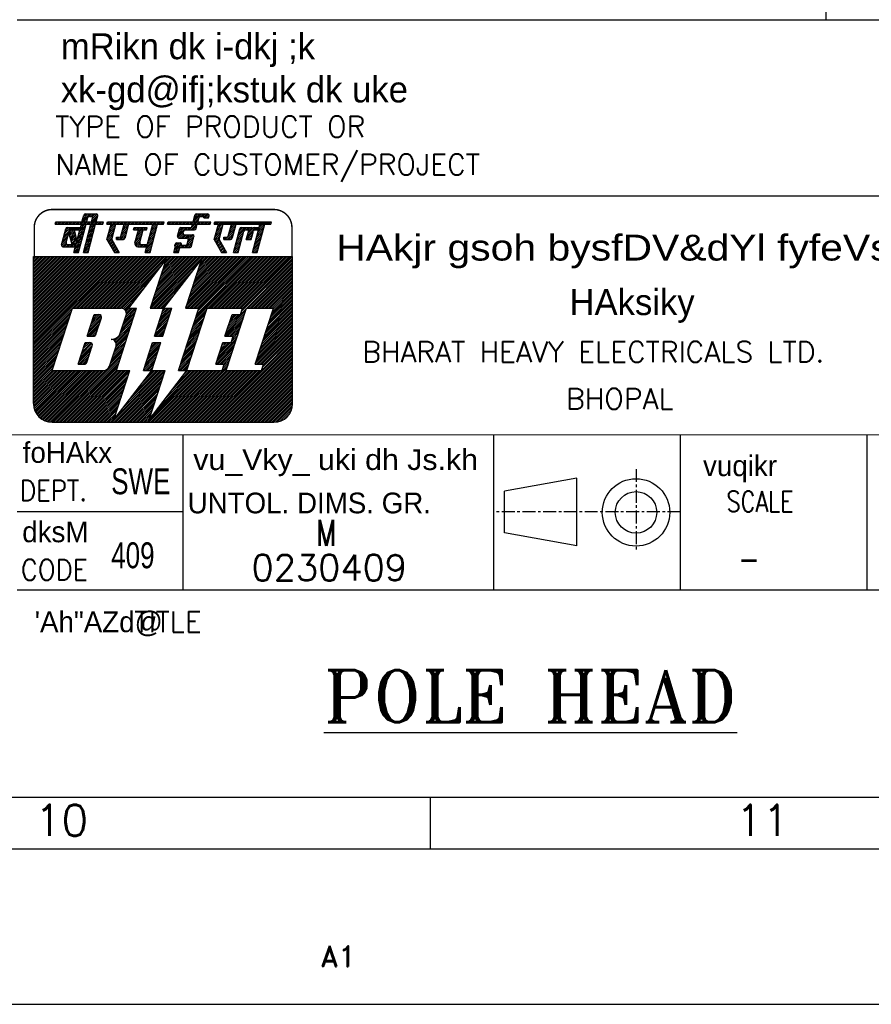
# Model space of a CAD drawing. Extents: x -78 to 847, y 1 to 655.
# Tile 6 of 10: x 638 to 728, y 1 to 106. Entities that reach past the tile are written whole.
import ezdxf
from ezdxf.enums import TextEntityAlignment as Align

# ---------------------------------------------------------------- set-up
doc = ezdxf.new("R2010")
doc.units = 0
doc.header["$MEASUREMENT"] = 0
doc.linetypes.add('CENTER', pattern=[2, 1.25, -0.25, 0.25, -0.25])
doc.layers.get('0').update_dxf_attribs({"linetype": 'CONTINUOUS'})
doc.layers.add('FORMAT', color=3, linetype='CONTINUOUS')
doc.layers.add('TAXT', color=4, linetype='CONTINUOUS')
doc.styles.add('HINDI', font='hindi')
doc.styles.add('ROMAND', font='romand')
doc.styles.add('ROMANS', font='romans', dxfattribs={"width": 1.5, "height": 1.5})
doc.styles.add('ROMANT', font='romant.shx')

# ---------------------------------------------------------------- blocks, each defined once
blk = doc.blocks.new('*X2')
at = {"color": 0}
for p, q in [((29.691, 27.924), (30.558, 28.79)), ((29.756, 28.165), (30.381, 28.79)), ((29.821, 28.407), (30.204, 28.79)), ((29.885, 28.648), (30.027, 28.79)), ((30.505, 28.56), (30.735, 28.79)), ((30.625, 27.973), (31.442, 28.79)), ((30.661, 28.54), (30.911, 28.79)), ((30.689, 28.214), (31.141, 28.666)), ((30.734, 28.436), (31.068, 28.77)), ((31.147, 28.672), (31.261, 28.787)), ((31.388, 28.56), (31.618, 28.79)), ((31.565, 28.56), (31.752, 28.747)), ((29.433, 26.958), (30.061, 27.586)), ((29.497, 27.199), (30.126, 27.828)), ((29.562, 27.441), (30.19, 28.069)), ((29.627, 27.682), (30.255, 28.31)), ((30.56, 27.731), (31.188, 28.36)), ((30.625, 27.62), (31.124, 28.118)), ((30.802, 27.62), (31.059, 27.877)), ((30.979, 27.62), (30.994, 27.635)), ((29.303, 26.475), (29.931, 27.103)), ((29.368, 26.716), (29.996, 27.345)), ((29.395, 26.39), (29.867, 26.862)), ((29.572, 26.39), (29.802, 26.62))]:
    blk.add_line(p, q, dxfattribs=at)
blk = doc.blocks.new('*X1')
at = {"color": 0}
for p, q in [((31.558, 28.022), (32.186, 28.651)), ((31.622, 28.264), (32.251, 28.892)), ((31.687, 28.505), (32.282, 29.1)), ((31.752, 28.747), (32.105, 29.1)), ((31.817, 28.988), (31.928, 29.1)), ((31.299, 27.056), (31.927, 27.685)), ((31.364, 27.298), (31.992, 27.926)), ((31.428, 27.539), (32.057, 28.168)), ((31.493, 27.781), (32.121, 28.409)), ((31.163, 26.39), (31.733, 26.96)), ((31.17, 26.573), (31.798, 27.202)), ((31.234, 26.815), (31.863, 27.443)), ((31.34, 26.39), (31.669, 26.719)), ((31.517, 26.39), (31.604, 26.477))]:
    blk.add_line(p, q, dxfattribs=at)
blk = doc.blocks.new('*X6')
at = {"color": 0}
for p, q in [((22.95, 29.137), (23.143, 29.33)), ((23.09, 29.1), (23.32, 29.33)), ((23.266, 29.1), (23.496, 29.33)), ((23.443, 29.1), (23.673, 29.33)), ((23.62, 29.1), (23.85, 29.33)), ((23.797, 29.1), (24.027, 29.33)), ((23.973, 29.1), (24.203, 29.33)), ((24.15, 29.1), (24.38, 29.33)), ((24.327, 29.1), (24.557, 29.33)), ((24.504, 29.1), (24.734, 29.33)), ((24.681, 29.1), (24.911, 29.33)), ((24.857, 29.1), (25.087, 29.33)), ((25.034, 29.1), (25.264, 29.33)), ((25.211, 29.1), (25.441, 29.33)), ((25.388, 29.1), (25.618, 29.33)), ((25.564, 29.1), (25.794, 29.33)), ((25.741, 29.1), (25.971, 29.33)), ((25.918, 29.1), (26.148, 29.33)), ((26.095, 29.1), (26.325, 29.33)), ((26.272, 29.1), (26.502, 29.33)), ((26.448, 29.1), (26.678, 29.33)), ((26.625, 29.1), (26.855, 29.33)), ((26.802, 29.1), (27.032, 29.33)), ((26.979, 29.1), (27.076, 29.197))]:
    blk.add_line(p, q, dxfattribs=at)
blk = doc.blocks.new('*X5')
at = {"color": 0}
for p, q in [((23.882, 27.948), (24.724, 28.79)), ((23.946, 28.188), (24.547, 28.79)), ((24.01, 28.43), (24.371, 28.79)), ((24.075, 28.671), (24.19, 28.787)), ((24.671, 28.56), (24.901, 28.79)), ((24.848, 28.56), (25.078, 28.79)), ((25.024, 28.56), (25.564, 29.1)), ((25.201, 28.56), (25.741, 29.1)), ((25.323, 29.035), (25.388, 29.1)), ((25.378, 28.56), (25.757, 28.939)), ((25.556, 28.561), (25.692, 28.697)), ((23.924, 27.813), (24.445, 28.334)), ((24.058, 27.77), (24.453, 28.166)), ((24.234, 27.77), (24.565, 28.101)), ((24.411, 27.77), (24.741, 28.1)), ((24.552, 26.85), (25.433, 27.731)), ((24.588, 27.77), (24.918, 28.1)), ((24.765, 27.77), (25.095, 28.1)), ((24.87, 27.344), (25.486, 27.961)), ((24.896, 27.724), (25.272, 28.1)), ((24.934, 27.586), (25.422, 28.073)), ((23.633, 26.992), (23.951, 27.31)), ((23.691, 27.227), (23.759, 27.294)), ((23.696, 26.878), (24.128, 27.31)), ((23.845, 26.85), (24.256, 27.261)), ((24.022, 26.85), (24.29, 27.118)), ((24.198, 26.85), (24.428, 27.08)), ((24.375, 26.85), (24.605, 27.08)), ((24.729, 26.85), (25.369, 27.49)), ((24.905, 26.85), (25.304, 27.248)), ((25.082, 26.85), (25.239, 27.007))]:
    blk.add_line(p, q, dxfattribs=at)
blk = doc.blocks.new('*X8')
at = {"color": 0}
for p, q in [((23.562, 26.39), (24.022, 26.85)), ((23.602, 26.607), (23.845, 26.85)), ((23.667, 26.849), (23.696, 26.878)), ((23.738, 26.39), (24.101, 26.753)), ((23.915, 26.39), (24.036, 26.511))]:
    blk.add_line(p, q, dxfattribs=at)
blk = doc.blocks.new('*X7')
at = {"color": 0}
for p, q in [((25.441, 29.33), (26.211, 30.1)), ((25.452, 29.518), (26.034, 30.1)), ((25.517, 29.759), (25.857, 30.1)), ((25.582, 30.002), (25.671, 30.091)), ((25.618, 29.33), (25.951, 29.663)), ((26.158, 29.87), (26.388, 30.1)), ((26.334, 29.87), (26.564, 30.1)), ((26.443, 29.802), (26.741, 30.1)), ((26.538, 29.72), (26.886, 30.068)), ((26.715, 29.72), (26.942, 29.948)), ((25.794, 29.33), (25.886, 29.422))]:
    blk.add_line(p, q, dxfattribs=at)
blk = doc.blocks.new('*X4')
at = {"color": 0}
for p, q in [((27.479, 29.247), (27.562, 29.33)), ((27.509, 29.1), (27.739, 29.33)), ((27.686, 29.1), (27.916, 29.33)), ((27.863, 29.1), (28.093, 29.33)), ((28.039, 29.1), (28.269, 29.33)), ((28.216, 29.1), (28.446, 29.33)), ((28.393, 29.1), (28.623, 29.33)), ((28.57, 29.1), (28.8, 29.33)), ((28.746, 29.1), (28.976, 29.33)), ((28.923, 29.1), (29.153, 29.33)), ((29.1, 29.1), (29.33, 29.33)), ((29.277, 29.1), (29.507, 29.33)), ((29.454, 29.1), (29.684, 29.33)), ((29.63, 29.1), (29.86, 29.33)), ((29.807, 29.1), (30.037, 29.33)), ((29.984, 29.1), (30.214, 29.33)), ((30.161, 29.1), (30.391, 29.33)), ((30.337, 29.1), (30.567, 29.33)), ((30.514, 29.1), (30.744, 29.33)), ((30.691, 29.1), (30.921, 29.33)), ((30.868, 29.1), (31.098, 29.33)), ((31.045, 29.1), (31.275, 29.33)), ((31.221, 29.1), (31.451, 29.33)), ((31.398, 29.1), (31.628, 29.33)), ((31.575, 29.1), (31.805, 29.33)), ((31.752, 29.1), (31.982, 29.33)), ((31.928, 29.1), (32.158, 29.33)), ((32.105, 29.1), (32.335, 29.33)), ((32.282, 29.1), (32.512, 29.33)), ((32.459, 29.1), (32.689, 29.33)), ((32.636, 29.1), (32.866, 29.33)), ((32.812, 29.1), (32.932, 29.22))]:
    blk.add_line(p, q, dxfattribs=at)
blk = doc.blocks.new('*X3')
at = {"color": 0}
for p, q in [((27.568, 28.099), (28.197, 28.727)), ((27.633, 28.34), (28.261, 28.968)), ((27.698, 28.582), (28.216, 29.1)), ((27.762, 28.823), (28.039, 29.1)), ((27.827, 29.064), (27.863, 29.1)), ((28.504, 27.62), (29.386, 28.503)), ((28.823, 28.116), (29.451, 28.744)), ((28.888, 28.357), (29.516, 28.986)), ((28.952, 28.599), (29.454, 29.1)), ((29.017, 28.84), (29.277, 29.1)), ((29.082, 29.082), (29.1, 29.1)), ((27.441, 27.618), (28.067, 28.244)), ((27.504, 27.857), (28.132, 28.485)), ((27.506, 27.506), (28.002, 28.002)), ((27.571, 27.394), (27.938, 27.761)), ((27.635, 27.282), (27.927, 27.573)), ((28.356, 27.649), (28.557, 27.85)), ((28.356, 27.825), (28.38, 27.85)), ((28.681, 27.62), (29.322, 28.261)), ((28.857, 27.62), (29.257, 28.02)), ((29.082, 27.667), (29.172, 27.758)), ((27.7, 27.17), (27.992, 27.461)), ((27.765, 27.058), (28.056, 27.349)), ((27.829, 26.946), (28.121, 27.237)), ((27.894, 26.833), (28.186, 27.125)), ((27.959, 26.721), (28.25, 27.013)), ((28.024, 26.609), (28.315, 26.901)), ((28.088, 26.497), (28.38, 26.789)), ((28.158, 26.39), (28.445, 26.677)), ((28.335, 26.39), (28.509, 26.565)), ((28.511, 26.39), (28.574, 26.453))]:
    blk.add_line(p, q, dxfattribs=at)
blk = doc.blocks.new('*X13')
at = {"color": 0}
for p, q in [((12.129, 29.1), (12.359, 29.33)), ((12.154, 29.301), (12.183, 29.33)), ((12.306, 29.1), (12.536, 29.33)), ((12.483, 29.1), (12.713, 29.33)), ((12.66, 29.1), (12.89, 29.33)), ((12.837, 29.1), (13.067, 29.33)), ((13.013, 29.1), (13.243, 29.33)), ((13.19, 29.1), (13.42, 29.33)), ((13.367, 29.1), (13.597, 29.33)), ((13.544, 29.1), (13.774, 29.33)), ((13.72, 29.1), (13.95, 29.33)), ((13.897, 29.1), (14.127, 29.33)), ((14.074, 29.1), (14.304, 29.33)), ((14.251, 29.1), (14.481, 29.33)), ((14.428, 29.1), (14.658, 29.33)), ((14.604, 29.1), (14.834, 29.33)), ((14.781, 29.1), (15.011, 29.33)), ((14.958, 29.1), (15.188, 29.33)), ((15.135, 29.1), (15.365, 29.33)), ((15.311, 29.1), (15.541, 29.33)), ((15.488, 29.1), (15.718, 29.33)), ((15.665, 29.1), (15.895, 29.33)), ((15.842, 29.1), (16.072, 29.33)), ((16.019, 29.1), (16.249, 29.33)), ((16.195, 29.1), (16.425, 29.33)), ((16.372, 29.1), (16.602, 29.33)), ((16.549, 29.1), (16.755, 29.306))]:
    blk.add_line(p, q, dxfattribs=at)
blk = doc.blocks.new('*X15')
at = {"color": 0}
for p, q in [((14.297, 27.909), (14.925, 28.537)), ((14.362, 28.15), (14.99, 28.779)), ((14.426, 28.392), (15.055, 29.02)), ((14.491, 28.633), (14.958, 29.1)), ((14.556, 28.875), (14.781, 29.1)), ((15.23, 27.958), (15.859, 28.586)), ((15.295, 28.2), (15.923, 28.828)), ((15.36, 28.441), (15.988, 29.069)), ((15.424, 28.683), (15.842, 29.1)), ((15.489, 28.924), (15.665, 29.1)), ((14.038, 26.943), (14.667, 27.571)), ((14.103, 27.184), (14.731, 27.813)), ((14.168, 27.426), (14.796, 28.054)), ((14.232, 27.667), (14.861, 28.296)), ((14.971, 26.992), (15.6, 27.621)), ((15.036, 27.234), (15.664, 27.862)), ((15.101, 27.475), (15.729, 28.103)), ((15.165, 27.717), (15.794, 28.345)), ((13.909, 26.46), (14.537, 27.088)), ((13.973, 26.701), (14.602, 27.33)), ((14.016, 26.39), (14.472, 26.847)), ((14.192, 26.39), (14.408, 26.605)), ((14.842, 26.509), (15.47, 27.138)), ((14.9, 26.39), (15.406, 26.896)), ((14.907, 26.751), (15.535, 27.379)), ((15.076, 26.39), (15.341, 26.655)), ((15.253, 26.39), (15.276, 26.413))]:
    blk.add_line(p, q, dxfattribs=at)
blk = doc.blocks.new('*X14')
at = {"color": 0}
for p, q in [((14.685, 29.358), (15.428, 30.1)), ((14.75, 29.599), (15.251, 30.1)), ((14.815, 29.841), (15.074, 30.1)), ((14.834, 29.33), (15.249, 29.745)), ((15.011, 29.33), (15.184, 29.503)), ((15.372, 29.868), (15.604, 30.1)), ((15.551, 29.87), (15.781, 30.1)), ((15.618, 29.407), (16.21, 29.999)), ((15.667, 29.809), (15.958, 30.1)), ((15.683, 29.648), (16.124, 30.089)), ((15.718, 29.33), (16.182, 29.794)), ((15.895, 29.33), (16.117, 29.552))]:
    blk.add_line(p, q, dxfattribs=at)
blk = doc.blocks.new('*X12')
at = {"color": 0}
for p, q in [((12.974, 28.177), (13.587, 28.79)), ((13.039, 28.418), (13.41, 28.79)), ((13.104, 28.66), (13.232, 28.788)), ((13.512, 28.538), (13.764, 28.79)), ((13.711, 28.56), (13.941, 28.79)), ((13.888, 28.56), (14.118, 28.79)), ((14.064, 28.56), (14.294, 28.79)), ((14.241, 28.56), (14.471, 28.79)), ((14.418, 28.56), (14.491, 28.633)), ((12.715, 27.211), (13.259, 27.755)), ((12.78, 27.452), (13.324, 27.997)), ((12.845, 27.694), (13.389, 28.238)), ((12.909, 27.935), (13.462, 28.488)), ((12.699, 27.018), (13.195, 27.514)), ((12.794, 26.936), (13.147, 27.289)), ((12.965, 26.93), (13.217, 27.182)), ((13.141, 26.93), (13.371, 27.16)), ((13.318, 26.93), (13.548, 27.16)), ((13.495, 26.93), (13.725, 27.16)), ((13.672, 26.93), (13.902, 27.16)), ((13.849, 26.93), (14.079, 27.16)), ((14.025, 26.93), (14.038, 26.943))]:
    blk.add_line(p, q, dxfattribs=at)
blk = doc.blocks.new('*X11')
at = {"color": 0}
for p, q in [((13.409, 28.259), (13.711, 28.56)), ((13.448, 28.121), (13.888, 28.56)), ((13.462, 28.488), (13.512, 28.538)), ((13.487, 27.983), (13.945, 28.441)), ((13.526, 27.845), (13.98, 28.299)), ((13.565, 27.707), (14.015, 28.157)), ((13.604, 27.57), (14.05, 28.015)), ((13.643, 27.432), (14.085, 27.873)), ((13.682, 27.294), (14.12, 27.731)), ((13.725, 27.16), (14.155, 27.59)), ((13.902, 27.16), (14.168, 27.426)), ((14.079, 27.16), (14.103, 27.184))]:
    blk.add_line(p, q, dxfattribs=at)
blk = doc.blocks.new('*X10')
at = {"color": 0}
for p, q in [((17.183, 27.966), (17.811, 28.594)), ((17.247, 28.208), (17.876, 28.836)), ((17.312, 28.449), (17.941, 29.077)), ((17.377, 28.691), (17.786, 29.1)), ((17.442, 28.932), (17.61, 29.1)), ((18.437, 27.983), (19.066, 28.612)), ((18.502, 28.225), (19.13, 28.853)), ((18.567, 28.466), (19.195, 29.095)), ((18.631, 28.708), (19.024, 29.1)), ((18.696, 28.949), (18.847, 29.1)), ((19.938, 27.893), (20.566, 28.521)), ((20.002, 28.134), (20.428, 28.56)), ((20.067, 28.376), (20.251, 28.56)), ((21.192, 27.91), (21.821, 28.538)), ((21.257, 28.151), (21.885, 28.78)), ((21.322, 28.393), (21.95, 29.021)), ((21.386, 28.634), (21.852, 29.1)), ((21.451, 28.876), (21.675, 29.1)), ((17.118, 27.725), (17.746, 28.353)), ((17.127, 27.556), (17.682, 28.112)), ((17.191, 27.444), (17.617, 27.87)), ((17.256, 27.332), (17.552, 27.629)), ((18.006, 27.728), (18.127, 27.85)), ((18.074, 27.62), (18.305, 27.851)), ((18.251, 27.62), (19.001, 28.37)), ((18.428, 27.62), (18.936, 28.129)), ((18.607, 27.622), (18.872, 27.887)), ((19.773, 27.197), (20.372, 27.797)), ((19.808, 27.41), (20.437, 28.038)), ((19.819, 27.067), (20.307, 27.555)), ((19.873, 27.651), (20.501, 28.28)), ((20.92, 26.93), (21.562, 27.572)), ((20.998, 27.185), (21.627, 27.814)), ((21.063, 27.427), (21.691, 28.055)), ((21.128, 27.668), (21.756, 28.297)), ((17.321, 27.22), (17.612, 27.512)), ((17.385, 27.108), (17.677, 27.4)), ((17.45, 26.996), (17.742, 27.288)), ((17.515, 26.884), (17.807, 27.176)), ((17.58, 26.772), (17.871, 27.064)), ((17.644, 26.66), (17.936, 26.952)), ((17.709, 26.548), (18.001, 26.839)), ((17.774, 26.436), (18.065, 26.727)), ((17.905, 26.39), (18.13, 26.615)), ((19.907, 26.978), (20.247, 27.318)), ((20.038, 26.932), (20.301, 27.195)), ((20.212, 26.93), (20.442, 27.16)), ((20.389, 26.93), (20.619, 27.16)), ((20.566, 26.93), (20.796, 27.16)), ((20.743, 26.93), (20.973, 27.16)), ((20.804, 26.461), (21.433, 27.089)), ((20.869, 26.702), (21.497, 27.331)), ((20.91, 26.39), (21.368, 26.848)), ((21.087, 26.39), (21.303, 26.606)), ((18.081, 26.39), (18.195, 26.503)), ((18.258, 26.39), (18.259, 26.391))]:
    blk.add_line(p, q, dxfattribs=at)
blk = doc.blocks.new('*X9')
at = {"color": 0}
for p, q in [((17.094, 29.115), (17.309, 29.33)), ((17.256, 29.1), (17.486, 29.33)), ((17.433, 29.1), (17.663, 29.33)), ((17.61, 29.1), (17.84, 29.33)), ((17.786, 29.1), (18.016, 29.33)), ((17.963, 29.1), (18.193, 29.33)), ((18.14, 29.1), (18.37, 29.33)), ((18.317, 29.1), (18.547, 29.33)), ((18.493, 29.1), (18.723, 29.33)), ((18.67, 29.1), (18.9, 29.33)), ((18.847, 29.1), (19.077, 29.33)), ((19.024, 29.1), (19.254, 29.33)), ((19.201, 29.1), (19.431, 29.33)), ((19.377, 29.1), (19.607, 29.33)), ((19.554, 29.1), (19.784, 29.33)), ((19.698, 28.713), (19.774, 28.79)), ((19.721, 28.56), (19.951, 28.79)), ((19.731, 29.1), (19.961, 29.33)), ((19.898, 28.56), (20.128, 28.79)), ((19.908, 29.1), (20.138, 29.33)), ((20.075, 28.56), (20.305, 28.79)), ((20.084, 29.1), (20.314, 29.33)), ((20.251, 28.56), (20.481, 28.79)), ((20.261, 29.1), (20.491, 29.33)), ((20.428, 28.56), (20.658, 28.79)), ((20.438, 29.1), (20.668, 29.33)), ((20.605, 28.56), (20.835, 28.79)), ((20.615, 29.1), (20.845, 29.33)), ((20.782, 28.56), (20.952, 28.73)), ((20.791, 29.1), (21.021, 29.33)), ((20.968, 29.1), (21.198, 29.33)), ((21.145, 29.1), (21.375, 29.33)), ((21.322, 29.1), (21.552, 29.33)), ((21.499, 29.1), (21.729, 29.33)), ((21.675, 29.1), (21.905, 29.33)), ((21.852, 29.1), (22.082, 29.33)), ((22.029, 29.1), (22.259, 29.33)), ((22.206, 29.1), (22.436, 29.33)), ((22.382, 29.1), (22.611, 29.329))]:
    blk.add_line(p, q, dxfattribs=at)
blk = doc.blocks.new('*X17')
at = {"color": 0}
for p, q in [((15.368, 18.904), (16.553, 20.088)), ((15.454, 19.166), (16.539, 20.251)), ((15.539, 19.428), (16.461, 20.35)), ((15.624, 19.69), (16.333, 20.399)), ((15.709, 19.951), (16.157, 20.4)), ((15.794, 20.213), (15.981, 20.4)), ((15.198, 18.38), (16.383, 19.565)), ((15.283, 18.642), (16.468, 19.827)), ((15.295, 18.3), (16.298, 19.303)), ((15.472, 18.3), (16.213, 19.042)), ((15.648, 18.3), (16.128, 18.78)), ((15.828, 18.303), (16.043, 18.518)), ((14.433, 16.024), (15.618, 17.209)), ((14.518, 16.285), (15.683, 17.451)), ((14.603, 16.547), (15.642, 17.587)), ((14.688, 16.809), (15.55, 17.671)), ((14.773, 17.071), (15.402, 17.7)), ((14.858, 17.333), (15.225, 17.7)), ((14.943, 17.595), (15.048, 17.7)), ((14.347, 15.762), (15.533, 16.947)), ((14.363, 15.6), (15.447, 16.685)), ((14.539, 15.6), (15.362, 16.423)), ((14.716, 15.6), (15.277, 16.161)), ((14.893, 15.6), (15.192, 15.899))]:
    blk.add_line(p, q, dxfattribs=at)
blk = doc.blocks.new('*X16')
at = {"color": 0}
for p, q in [((10, 17.425), (18.575, 26)), ((10, 17.601), (18.399, 26)), ((10, 17.778), (18.222, 26)), ((10, 17.955), (18.045, 26)), ((10, 18.132), (17.868, 26)), ((10, 18.309), (17.691, 26)), ((10, 18.485), (17.515, 26)), ((10, 18.662), (17.338, 26)), ((10, 18.839), (17.161, 26)), ((10, 19.016), (16.984, 26)), ((10, 19.192), (16.808, 26)), ((10, 19.369), (16.631, 26)), ((10, 19.546), (16.454, 26)), ((10, 19.723), (16.277, 26)), ((10, 19.899), (16.101, 26)), ((10, 20.076), (15.924, 26)), ((10, 20.253), (15.747, 26)), ((10, 20.43), (15.57, 26)), ((10, 20.607), (15.393, 26)), ((10, 20.783), (15.217, 26)), ((10, 20.96), (15.04, 26)), ((10, 21.137), (14.863, 26)), ((10, 21.314), (14.686, 26)), ((10, 21.49), (14.51, 26)), ((10, 21.667), (14.333, 26)), ((10, 21.844), (14.156, 26)), ((10, 22.021), (13.979, 26)), ((10, 22.198), (13.802, 26)), ((10, 22.374), (13.626, 26)), ((10, 22.551), (13.449, 26)), ((10, 22.728), (13.272, 26)), ((10, 22.905), (13.095, 26)), ((10, 23.081), (12.919, 26)), ((10, 23.258), (12.742, 26)), ((10, 23.435), (12.565, 26)), ((10, 23.612), (12.388, 26)), ((10, 23.789), (12.211, 26)), ((10, 23.965), (12.035, 26)), ((10, 24.142), (11.858, 26)), ((10, 24.319), (11.681, 26)), ((10, 24.496), (11.504, 26)), ((10, 24.672), (11.328, 26)), ((10, 24.849), (11.151, 26)), ((10, 25.026), (10.974, 26)), ((10, 25.203), (10.797, 26)), ((10, 25.38), (10.62, 26)), ((10, 25.556), (10.444, 26)), ((10, 25.733), (10.267, 26)), ((10, 25.91), (10.09, 26)), ((13.752, 21), (18.752, 26)), ((13.929, 21), (18.929, 26)), ((14.106, 21), (19.106, 26)), ((14.282, 21), (19.282, 26)), ((14.459, 21), (19.459, 26)), ((14.636, 21), (19.636, 26)), ((14.813, 21), (19.813, 26)), ((14.99, 21), (19.99, 26)), ((15.166, 21), (20.166, 26)), ((15.343, 21), (20.343, 26)), ((15.52, 21), (20.52, 26)), ((15.697, 21), (20.697, 26)), ((15.873, 21), (20.873, 26)), ((16.05, 21), (21.05, 26)), ((16.227, 21), (21.227, 26)), ((16.404, 21), (21.404, 26)), ((16.581, 21), (21.581, 26)), ((16.757, 21), (21.757, 26)), ((16.934, 21), (21.934, 26)), ((17.111, 21), (22.111, 26)), ((17.288, 21), (22.288, 26)), ((17.464, 21), (22.464, 26)), ((17.641, 21), (22.641, 26)), ((17.818, 21), (22.818, 26)), ((17.995, 21), (22.995, 26)), ((21.285, 21.108), (26.177, 26)), ((21.354, 21), (26.354, 26)), ((21.37, 21.37), (26, 26)), ((21.455, 21.631), (25.823, 26)), ((21.54, 21.893), (25.646, 26)), ((21.625, 22.155), (25.47, 26)), ((21.71, 22.417), (25.293, 26)), ((21.795, 22.679), (25.116, 26)), ((21.88, 22.941), (24.939, 26)), ((21.965, 23.203), (24.763, 26)), ((22.05, 23.464), (24.586, 26)), ((22.135, 23.726), (24.409, 26)), ((22.22, 23.988), (24.232, 26)), ((22.306, 24.25), (24.055, 26)), ((22.391, 24.512), (23.879, 26)), ((22.476, 24.774), (23.702, 26)), ((22.561, 25.036), (23.525, 26)), ((22.646, 25.298), (23.348, 26)), ((22.731, 25.559), (23.172, 26)), ((24.704, 21.169), (29.536, 26)), ((24.712, 21), (29.712, 26)), ((24.789, 21.431), (29.359, 26)), ((24.875, 21.693), (29.182, 26)), ((24.889, 21), (29.889, 26)), ((24.96, 21.954), (29.005, 26)), ((25.045, 22.216), (28.828, 26)), ((25.066, 21), (30.066, 26)), ((25.13, 22.478), (28.652, 26)), ((25.215, 22.74), (28.475, 26)), ((25.243, 21), (30.243, 26)), ((25.3, 23.002), (28.298, 26)), ((25.385, 23.264), (28.121, 26)), ((25.419, 21), (30.419, 26)), ((25.47, 23.526), (27.945, 26)), ((25.555, 23.787), (27.768, 26)), ((25.596, 21), (30.596, 26)), ((25.609, 19.952), (31.657, 26)), ((25.64, 24.049), (27.591, 26)), ((25.694, 20.214), (31.48, 26)), ((25.725, 24.311), (27.414, 26)), ((25.773, 21), (30.773, 26)), ((25.779, 20.476), (31.303, 26)), ((25.81, 24.573), (27.237, 26)), ((25.864, 20.738), (31.127, 26)), ((25.896, 24.835), (27.061, 26)), ((25.949, 21), (30.95, 26)), ((25.981, 25.097), (26.884, 26)), ((26.066, 25.359), (26.707, 26)), ((26.151, 25.62), (26.53, 26)), ((26.834, 21), (31.834, 26)), ((27.01, 21), (32.01, 26)), ((27.187, 21), (32.187, 26)), ((27.364, 21), (32.364, 26)), ((27.541, 21), (32.541, 26)), ((27.718, 21), (32.718, 26)), ((27.894, 21), (32.894, 26)), ((28.071, 21), (33.071, 26)), ((28.248, 21), (33.248, 26)), ((28.425, 21), (33.425, 26)), ((28.601, 21), (33.601, 26)), ((28.778, 21), (33.778, 26)), ((28.955, 21), (33.955, 26)), ((29.132, 21), (34.132, 26)), ((29.309, 21), (34.309, 26)), ((29.485, 21), (34.485, 26)), ((29.662, 21), (34.662, 26)), ((29.839, 21), (34.839, 26)), ((30.016, 21), (35, 25.984)), ((30.129, 20.936), (35, 25.808)), ((18.172, 21), (22.369, 25.198)), ((21.53, 21), (25.905, 25.375)), ((29.959, 20.413), (35, 25.454)), ((30.044, 20.675), (35, 25.631)), ((30.723, 21), (35, 25.277)), ((30.899, 21), (35, 25.101)), ((31.076, 21), (35, 24.924)), ((31.253, 21), (35, 24.747)), ((18.348, 21), (21.787, 24.439)), ((21.707, 21), (25.323, 24.616)), ((21.884, 21), (24.741, 23.857)), ((31.43, 21), (35, 24.57)), ((31.607, 21), (35, 24.393)), ((31.783, 21), (35, 24.217)), ((31.96, 21), (35, 24.04)), ((32.137, 21), (35, 23.863)), ((18.521, 20.996), (21.205, 23.68)), ((18.661, 20.959), (20.623, 22.921)), ((22.061, 21), (24.159, 23.098)), ((32.314, 21), (35, 23.686)), ((32.49, 21), (35, 23.51)), ((32.667, 21), (35, 23.333)), ((32.844, 21), (35, 23.156)), ((33.021, 21), (35, 22.979)), ((33.126, 20.929), (35, 22.802)), ((18.771, 20.892), (20.041, 22.163)), ((22.237, 21), (23.577, 22.34)), ((32.701, 19.619), (35, 21.919)), ((32.786, 19.881), (35, 22.095)), ((32.871, 20.143), (35, 22.272)), ((32.956, 20.405), (35, 22.449)), ((33.041, 20.667), (35, 22.626)), ((10, 17.248), (13.748, 20.996)), ((18.769, 19.83), (19.939, 21)), ((18.854, 20.092), (19.763, 21)), ((18.859, 20.803), (19.459, 21.404)), ((18.923, 20.691), (19.232, 21)), ((18.939, 20.354), (19.586, 21)), ((18.959, 20.55), (19.409, 21)), ((22.189, 19.891), (23.298, 21)), ((22.274, 20.153), (23.121, 21)), ((22.359, 20.415), (22.945, 21)), ((22.414, 21), (22.995, 21.581)), ((22.444, 20.677), (22.768, 21)), ((22.53, 20.939), (22.591, 21)), ((32.276, 18.31), (35, 21.035)), ((32.361, 18.572), (35, 21.211)), ((32.446, 18.834), (35, 21.388)), ((32.531, 19.096), (35, 21.565)), ((32.616, 19.358), (35, 21.742)), ((10, 17.071), (13.663, 20.734)), ((10, 16.894), (13.578, 20.472)), ((10, 16.718), (13.493, 20.211)), ((18.429, 18.783), (19.614, 19.968)), ((18.514, 19.044), (19.699, 20.229)), ((18.599, 19.306), (19.784, 20.491)), ((18.684, 19.568), (19.869, 20.753)), ((21.849, 18.844), (23.034, 20.029)), ((21.934, 19.106), (23.119, 20.291)), ((22.019, 19.367), (23.204, 20.552)), ((22.104, 19.629), (23.289, 20.814)), ((25.269, 18.905), (26.454, 20.09)), ((25.354, 19.167), (26.539, 20.352)), ((25.439, 19.428), (26.624, 20.614)), ((25.524, 19.69), (26.709, 20.875)), ((28.518, 18.442), (30.296, 20.22)), ((28.553, 18.3), (30.211, 19.958)), ((28.604, 18.704), (30.381, 20.482)), ((28.689, 18.966), (30.466, 20.743)), ((28.774, 19.228), (29.946, 20.4)), ((28.859, 19.49), (29.769, 20.4)), ((28.944, 19.751), (29.592, 20.4)), ((29.029, 20.013), (29.416, 20.4)), ((29.114, 20.275), (29.239, 20.4)), ((31.765, 16.739), (35, 19.974)), ((31.85, 17.001), (35, 20.151)), ((31.935, 17.263), (35, 20.328)), ((32.02, 17.525), (35, 20.504)), ((32.105, 17.786), (35, 20.681)), ((32.19, 18.048), (35, 20.858)), ((10, 16.541), (13.408, 19.949)), ((10, 16.364), (13.323, 19.687)), ((10, 16.187), (13.238, 19.425)), ((10, 16.01), (13.153, 19.163)), ((17.847, 17.847), (19.444, 19.444)), ((17.922, 17.745), (19.359, 19.182)), ((18.344, 18.521), (19.529, 19.706)), ((21.679, 18.32), (22.864, 19.505)), ((21.764, 18.582), (22.949, 19.767)), ((21.836, 18.3), (22.779, 19.243)), ((24.928, 17.857), (26.113, 19.042)), ((25.013, 18.119), (26.199, 19.304)), ((25.099, 18.381), (26.284, 19.566)), ((25.184, 18.643), (26.369, 19.828)), ((28.73, 18.3), (30.126, 19.696)), ((28.907, 18.3), (30.041, 19.434)), ((29.083, 18.3), (29.956, 19.172)), ((31.425, 15.692), (35, 19.267)), ((31.51, 15.953), (35, 19.444)), ((31.51, 15.6), (35, 19.09)), ((31.595, 16.215), (35, 19.62)), ((31.68, 16.477), (35, 19.797)), ((10, 15.834), (13.068, 18.901)), ((10, 15.657), (12.982, 18.639)), ((10, 15.48), (12.897, 18.377)), ((10, 15.303), (12.812, 18.116)), ((17.749, 17.926), (17.909, 18.086)), ((17.833, 16.95), (19.018, 18.135)), ((17.919, 17.211), (19.104, 18.396)), ((17.972, 17.619), (19.274, 18.92)), ((17.984, 17.454), (19.189, 18.658)), ((22.012, 18.3), (22.694, 18.981)), ((22.189, 18.3), (22.609, 18.719)), ((22.366, 18.3), (22.523, 18.458)), ((24.673, 17.072), (25.858, 18.257)), ((24.758, 17.334), (25.943, 18.519)), ((24.843, 17.595), (26.028, 18.781)), ((27.838, 16.347), (29.615, 18.125)), ((29.108, 17.794), (29.7, 18.387)), ((29.193, 18.056), (29.785, 18.649)), ((29.26, 18.3), (29.871, 18.91)), ((31.687, 15.6), (35, 18.913)), ((31.863, 15.6), (35, 18.737)), ((32.04, 15.6), (35, 18.56)), ((32.099, 15.305), (35, 18.206)), ((32.184, 15.567), (35, 18.383)), ((10, 15.127), (12.727, 17.854)), ((10, 14.95), (12.642, 17.592)), ((10, 14.773), (12.557, 17.33)), ((17.578, 16.164), (18.763, 17.349)), ((17.626, 17.98), (17.658, 18.011)), ((17.663, 16.426), (18.848, 17.611)), ((17.748, 16.688), (18.933, 17.873)), ((20.913, 15.963), (22.098, 17.148)), ((20.998, 16.225), (22.183, 17.41)), ((21.083, 16.487), (22.268, 17.672)), ((21.168, 16.749), (22.119, 17.7)), ((21.253, 17.011), (21.943, 17.7)), ((21.338, 17.273), (21.766, 17.7)), ((21.423, 17.534), (21.589, 17.7)), ((24.333, 16.024), (25.518, 17.209)), ((24.418, 16.286), (25.603, 17.471)), ((24.503, 16.548), (25.688, 17.733)), ((24.588, 16.81), (25.773, 17.995)), ((27.147, 10), (35, 17.853)), ((27.324, 10), (35, 17.676)), ((27.501, 10), (35, 17.499)), ((27.621, 15.6), (29.36, 17.339)), ((27.668, 15.824), (29.445, 17.601)), ((27.678, 10), (35, 17.322)), ((27.753, 16.085), (29.53, 17.863)), ((27.854, 10), (35, 17.146)), ((27.923, 16.609), (29.014, 17.7)), ((28.008, 16.871), (28.837, 17.7)), ((28.093, 17.133), (28.66, 17.7)), ((28.178, 17.395), (28.483, 17.7)), ((28.263, 17.657), (28.307, 17.7)), ((32.014, 15.044), (35, 18.029)), ((10, 14.596), (12.472, 17.068)), ((10, 14.419), (12.387, 16.806)), ((10, 14.243), (12.302, 16.544)), ((10, 14.066), (12.217, 16.283)), ((12.121, 10), (18.423, 16.302)), ((17.321, 15.376), (18.508, 16.563)), ((17.408, 15.64), (18.593, 16.825)), ((17.493, 15.902), (18.678, 17.087)), ((20.658, 15.178), (21.843, 16.363)), ((20.743, 15.44), (21.928, 16.625)), ((20.828, 15.701), (22.013, 16.886)), ((24.016, 15), (25.178, 16.162)), ((24.078, 15.239), (25.263, 16.424)), ((24.163, 15.501), (25.348, 16.686)), ((24.248, 15.762), (25.433, 16.947)), ((27.798, 15.6), (29.275, 17.077)), ((27.974, 15.6), (29.19, 16.816)), ((28.031, 10), (35, 16.969)), ((28.151, 15.6), (29.105, 16.554)), ((28.208, 10), (35, 16.792)), ((28.328, 15.6), (29.02, 16.292)), ((28.385, 10), (35, 16.615)), ((28.562, 10), (35, 16.438)), ((28.738, 10), (35, 16.262)), ((10, 13.889), (12.132, 16.021)), ((10, 13.712), (12.047, 15.759)), ((10, 13.536), (11.961, 15.497)), ((10, 13.359), (11.876, 15.235)), ((12.298, 10), (18.338, 16.04)), ((12.475, 10), (18.253, 15.778)), ((12.652, 10), (18.168, 15.516)), ((12.828, 10), (18.083, 15.254)), ((20.657, 15), (21.758, 16.101)), ((20.834, 15), (21.673, 15.839)), ((21.01, 15), (21.588, 15.577)), ((21.187, 15), (21.502, 15.315)), ((23.258, 10), (28.764, 15.506)), ((23.435, 10), (28.679, 15.244)), ((24.192, 15), (25.092, 15.9)), ((24.369, 15), (25.007, 15.638)), ((24.546, 15), (24.922, 15.376)), ((28.257, 15.176), (28.85, 15.768)), ((28.342, 15.437), (28.935, 16.03)), ((28.915, 10), (35, 16.085)), ((29.092, 10), (35, 15.908)), ((29.269, 10), (35, 15.731)), ((29.445, 10), (35, 15.555)), ((29.622, 10), (35, 15.378)), ((29.799, 10), (35, 15.201)), ((10, 11.768), (13.232, 15)), ((10, 11.945), (13.055, 15)), ((10, 12.121), (12.879, 15)), ((10, 12.298), (12.702, 15)), ((10, 12.475), (12.525, 15)), ((10, 12.652), (12.348, 15)), ((10, 12.828), (12.172, 15)), ((10, 13.005), (11.995, 15)), ((10, 13.182), (11.818, 15)), ((10.011, 11.602), (13.409, 15)), ((10.035, 11.449), (13.586, 15)), ((10.069, 11.306), (13.763, 15)), ((10.113, 11.173), (13.939, 15)), ((10.164, 11.048), (14.116, 15)), ((10.224, 10.931), (14.293, 15)), ((10.29, 10.82), (14.47, 15)), ((10.363, 10.716), (14.646, 15)), ((10.442, 10.619), (14.823, 15)), ((10.527, 10.527), (15, 15)), ((10.619, 10.442), (15.177, 15)), ((10.716, 10.363), (15.354, 15)), ((10.82, 10.29), (15.53, 15)), ((10.931, 10.224), (15.707, 15)), ((11.048, 10.164), (15.884, 15)), ((11.173, 10.113), (16.061, 15)), ((11.306, 10.069), (16.237, 15)), ((11.449, 10.035), (16.414, 15)), ((11.602, 10.011), (16.591, 15)), ((11.768, 10), (16.768, 15)), ((11.945, 10), (16.988, 15.043)), ((13.005, 10), (18.005, 15)), ((13.182, 10), (18.182, 15)), ((13.359, 10), (18.359, 15)), ((13.536, 10), (18.536, 15)), ((13.712, 10), (18.712, 15)), ((13.889, 10), (18.889, 15)), ((14.066, 10), (19.066, 15)), ((14.243, 10), (19.243, 15)), ((14.419, 10), (19.243, 14.823)), ((14.596, 10), (19.157, 14.561)), ((14.773, 10), (19.072, 14.299)), ((17.601, 10), (22.601, 15)), ((17.778, 10), (22.662, 14.884)), ((17.955, 10), (22.577, 14.622)), ((18.027, 10.602), (22.425, 15)), ((18.132, 10), (22.492, 14.36)), ((18.609, 11.361), (22.248, 15)), ((19.191, 12.12), (22.071, 15)), ((19.773, 12.878), (21.894, 15)), ((20.355, 13.637), (21.718, 15)), ((20.937, 14.396), (21.541, 15)), ((20.96, 10), (25.96, 15)), ((21.137, 10), (26.137, 15)), ((21.314, 10), (26.314, 15)), ((21.364, 15), (21.417, 15.053)), ((21.49, 10), (26.49, 15)), ((21.562, 10.779), (25.783, 15)), ((21.667, 10), (26.667, 15)), ((21.844, 10), (26.844, 15)), ((22.021, 10), (27.021, 15)), ((22.144, 11.538), (25.607, 15)), ((22.198, 10), (27.198, 15)), ((22.374, 10), (27.374, 15)), ((22.551, 10), (27.551, 15)), ((22.726, 12.297), (25.43, 15)), ((22.728, 10), (27.728, 15)), ((22.905, 10), (27.905, 15)), ((23.081, 10), (28.081, 15)), ((23.308, 13.055), (25.253, 15)), ((23.612, 10), (28.612, 15)), ((23.789, 10), (28.789, 15)), ((23.89, 13.814), (25.076, 15)), ((23.965, 10), (28.965, 15)), ((24.142, 10), (29.142, 15)), ((24.319, 10), (29.319, 15)), ((24.472, 14.573), (24.899, 15)), ((24.496, 10), (29.496, 15)), ((24.672, 10), (29.672, 15)), ((24.723, 15), (24.837, 15.114)), ((24.849, 10), (29.849, 15)), ((25.026, 10), (30.026, 15)), ((25.203, 10), (30.203, 15)), ((25.38, 10), (30.38, 15)), ((25.556, 10), (30.556, 15)), ((25.733, 10), (30.733, 15)), ((25.91, 10), (30.91, 15)), ((26.087, 10), (31.087, 15)), ((26.263, 10), (31.263, 15)), ((26.44, 10), (31.44, 15)), ((26.617, 10), (31.617, 15)), ((26.794, 10), (31.794, 15)), ((26.971, 10), (31.971, 15)), ((29.976, 10), (35, 15.024)), ((30.153, 10), (35, 14.847)), ((30.329, 10), (35, 14.671)), ((30.506, 10), (35, 14.494)), ((30.683, 10), (35, 14.317)), ((14.95, 10), (18.987, 14.038)), ((15.127, 10), (18.902, 13.776)), ((15.303, 10), (18.817, 13.514)), ((18.309, 10), (22.407, 14.099)), ((18.485, 10), (22.322, 13.837)), ((18.662, 10), (22.237, 13.575)), ((18.839, 10), (22.152, 13.313)), ((30.86, 10), (35, 14.14)), ((31.036, 10), (35, 13.964)), ((31.213, 10), (35, 13.787)), ((31.39, 10), (35, 13.61)), ((31.567, 10), (35, 13.433)), ((15.48, 10), (18.732, 13.252)), ((15.657, 10), (18.647, 12.99)), ((15.834, 10), (18.562, 12.728)), ((16.01, 10), (18.477, 12.466)), ((19.016, 10), (22.067, 13.051)), ((19.192, 10), (21.982, 12.789)), ((19.369, 10), (21.897, 12.527)), ((31.744, 10), (35, 13.256)), ((31.92, 10), (35, 13.08)), ((32.097, 10), (35, 12.903)), ((32.274, 10), (35, 12.726)), ((32.451, 10), (35, 12.549)), ((32.627, 10), (35, 12.373)), ((16.187, 10), (18.392, 12.205)), ((16.364, 10), (18.307, 11.943)), ((16.541, 10), (18.222, 11.681)), ((16.718, 10), (18.136, 11.419)), ((19.546, 10), (21.812, 12.266)), ((19.723, 10), (21.726, 12.004)), ((19.899, 10), (21.641, 11.742)), ((20.076, 10), (21.556, 11.48)), ((32.804, 10), (35, 12.196)), ((32.981, 10), (35, 12.019)), ((33.158, 10), (35, 11.842)), ((33.34, 10.005), (34.995, 11.66)), ((33.545, 10.033), (34.967, 11.455)), ((16.894, 10), (18.051, 11.157)), ((17.071, 10), (17.966, 10.895)), ((17.248, 10), (17.881, 10.633)), ((20.253, 10), (21.471, 11.218)), ((20.43, 10), (21.386, 10.956)), ((20.607, 10), (21.301, 10.694)), ((33.786, 10.098), (34.902, 11.214)), ((34.114, 10.25), (34.75, 10.886)), ((17.425, 10), (17.796, 10.371)), ((20.783, 10), (21.216, 10.433))]:
    blk.add_line(p, q, dxfattribs=at)
blk = doc.blocks.new('BOM')
at = {"color": 71}
blk.add_line((-92.029, 16.363), (-92.029, 11.363), dxfattribs=at)
blk = doc.blocks.new('A$C4DC44A80')
at = {"color": 71}
for p, q in [((651, 95), (821, 95)), ((651, 78), (821, 78)), ((657.255, 75.486), (657.431, 76.145)), ((657.576, 76.256), (658.646, 76.256)), ((657.975, 76.026), (658.124, 76.026)), ((658.635, 75.486), (658.791, 76.067)), ((667.979, 75.486), (668.155, 76.145)), ((668.3, 76.256), (669.37, 76.256)), ((668.699, 76.026), (668.946, 76.026)), ((669.463, 75.876), (669.514, 76.067)), ((654.677, 75.256), (654.739, 75.486)), ((654.677, 75.256), (657.193, 75.256)), ((654.739, 75.486), (657.255, 75.486)), ((656.927, 72.546), (657.653, 75.256)), ((657.11, 74.946), (657.193, 75.256)), ((657.193, 75.256), (657.653, 75.256)), ((657.255, 75.486), (657.715, 75.486)), ((657.387, 72.546), (658.113, 75.256)), ((657.653, 75.256), (658.113, 75.256)), ((657.715, 75.486), (657.83, 75.915)), ((657.715, 75.486), (658.175, 75.486)), ((657.847, 72.546), (658.573, 75.256)), ((658.113, 75.256), (658.573, 75.256)), ((658.175, 75.486), (658.269, 75.837)), ((658.175, 75.486), (658.635, 75.486)), ((658.573, 75.256), (659.277, 75.256)), ((658.635, 75.486), (659.339, 75.486)), ((659.277, 75.256), (659.339, 75.486)), ((659.667, 75.256), (659.729, 75.486)), ((659.667, 75.256), (660.064, 75.256)), ((659.667, 73.776), (660.064, 75.256)), ((659.729, 75.486), (665.189, 75.486)), ((660.064, 75.256), (660.524, 75.256)), ((660.127, 73.776), (660.524, 75.256)), ((660.524, 75.256), (661.314, 75.256)), ((661.009, 74.117), (661.314, 75.256)), ((661.314, 75.256), (661.774, 75.256)), ((661.437, 73.998), (661.774, 75.256)), ((661.774, 75.256), (664.088, 75.256)), ((663.362, 72.546), (664.088, 75.256)), ((663.822, 72.546), (664.548, 75.256)), ((664.088, 75.256), (664.548, 75.256)), ((664.548, 75.256), (665.127, 75.256)), ((665.127, 75.256), (665.189, 75.486)), ((665.517, 75.256), (665.579, 75.486)), ((665.517, 75.256), (667.917, 75.256)), ((665.579, 75.486), (667.979, 75.486)), ((667.864, 75.057), (667.917, 75.256)), ((667.917, 75.256), (668.377, 75.256)), ((667.979, 75.486), (668.439, 75.486)), ((668.262, 74.827), (668.377, 75.256)), ((668.377, 75.256), (669.627, 75.256)), ((668.439, 75.486), (668.554, 75.915)), ((668.439, 75.486), (669.689, 75.486)), ((669.003, 75.876), (669.018, 75.932)), ((669.003, 75.876), (669.463, 75.876)), ((669.627, 75.256), (669.689, 75.486)), ((670.017, 75.256), (670.079, 75.486)), ((670.017, 75.256), (670.414, 75.256)), ((670.017, 73.776), (670.414, 75.256)), ((670.079, 75.486), (675.539, 75.486)), ((670.414, 75.256), (670.874, 75.256)), ((670.477, 73.776), (670.874, 75.256)), ((670.874, 75.256), (671.664, 75.256)), ((671.359, 74.117), (671.664, 75.256)), ((671.664, 75.256), (672.124, 75.256)), ((671.787, 73.998), (672.124, 75.256)), ((672.124, 75.256), (674.424, 75.256)), ((674.158, 72.546), (674.884, 75.256)), ((674.341, 74.946), (674.424, 75.256)), ((674.424, 75.256), (674.884, 75.256)), ((674.884, 75.256), (675.477, 75.256)), ((675.477, 75.256), (675.539, 75.486)), ((655.268, 73.275), (655.686, 74.835)), ((655.728, 73.505), (655.979, 74.442)), ((655.831, 74.946), (657.11, 74.946)), ((655.979, 74.442), (656.022, 74.605)), ((656.297, 73.316), (655.979, 74.442)), ((656.167, 74.716), (656.493, 74.716)), ((656.493, 74.716), (656.759, 73.635)), ((656.493, 74.716), (657.049, 74.716)), ((656.759, 73.635), (657.049, 74.716)), ((657.049, 74.716), (657.11, 74.946)), ((662.234, 74.716), (662.295, 74.946)), ((662.234, 74.716), (662.694, 74.716)), ((662.295, 74.946), (663.545, 74.946)), ((662.358, 73.464), (662.694, 74.716)), ((662.694, 74.716), (663.154, 74.716)), ((662.829, 73.505), (663.154, 74.716)), ((663.154, 74.716), (663.484, 74.716)), ((663.484, 74.716), (663.545, 74.946)), ((666.461, 74.115), (666.654, 74.835)), ((666.799, 74.946), (667.719, 74.946)), ((667.01, 74.445), (667.053, 74.605)), ((667.155, 74.256), (667.914, 74.256)), ((667.198, 74.716), (668.117, 74.716)), ((671.858, 72.546), (672.471, 74.835)), ((672.318, 72.546), (672.869, 74.605)), ((672.616, 74.946), (673.571, 74.946)), ((673.014, 74.716), (673.164, 74.716)), ((673.107, 73.776), (673.308, 74.527)), ((673.567, 73.776), (673.789, 74.605)), ((673.698, 72.546), (674.279, 74.716)), ((673.721, 74.795), (673.721, 74.796)), ((673.721, 74.795), (673.721, 74.796)), ((673.871, 74.946), (674.341, 74.946)), ((673.934, 74.716), (674.279, 74.716)), ((674.279, 74.716), (674.341, 74.946)), ((655.873, 73.316), (656.297, 73.316)), ((656.297, 73.316), (656.673, 73.316)), ((656.467, 72.546), (656.673, 73.316)), ((656.673, 73.316), (656.759, 73.635)), ((659.667, 73.776), (660.377, 72.546)), ((660.127, 73.776), (660.837, 72.546)), ((660.583, 74.006), (660.864, 74.006)), ((660.583, 73.776), (660.583, 74.006)), ((660.583, 73.776), (661.147, 73.776)), ((662.974, 73.316), (663.569, 73.316)), ((666.215, 73.195), (666.258, 73.355)), ((666.403, 73.466), (666.723, 73.466)), ((666.606, 73.926), (667.365, 73.926)), ((666.857, 73.236), (666.868, 73.277)), ((666.857, 73.236), (667.261, 73.236)), ((667.406, 73.347), (667.51, 73.737)), ((667.804, 73.117), (668.059, 74.067)), ((670.017, 73.776), (670.727, 72.546)), ((670.477, 73.776), (671.187, 72.546)), ((670.933, 73.776), (670.933, 74.006)), ((670.933, 74.006), (671.214, 74.006)), ((670.933, 73.776), (671.497, 73.776)), ((673.107, 73.776), (673.567, 73.776)), ((655.413, 73.086), (656.612, 73.086)), ((656.467, 72.546), (656.927, 72.546)), ((657.387, 72.546), (657.847, 72.546)), ((660.377, 72.546), (660.837, 72.546)), ((662.648, 73.086), (663.507, 73.086)), ((663.362, 72.546), (663.822, 72.546)), ((666.121, 72.546), (666.256, 73.048)), ((666.121, 72.546), (666.581, 72.546)), ((666.36, 73.006), (666.704, 73.006)), ((666.581, 72.546), (666.704, 73.006)), ((666.704, 73.006), (667.659, 73.006)), ((670.727, 72.546), (671.187, 72.546)), ((670.727, 72.546), (671.187, 72.546)), ((671.858, 72.546), (672.318, 72.546)), ((673.698, 72.546), (674.158, 72.546)), ((652.577, 72.156), (677.577, 72.156)), ((652.577, 57.956), (652.577, 72.156)), ((665.37, 71.906), (661.727, 67.156)), ((665.37, 71.906), (663.827, 67.156)), ((668.77, 71.906), (665.127, 67.156)), ((668.77, 71.906), (667.227, 67.156)), ((677.577, 57.956), (677.577, 72.156)), ((654.377, 61.156), (656.327, 67.156)), ((656.327, 67.156), (661.038, 67.156)), ((657.749, 64.456), (658.432, 66.556)), ((658.432, 66.556), (658.888, 66.556)), ((660.577, 61.156), (662.527, 67.156)), ((660.887, 64.571), (661.514, 66.502)), ((661.727, 67.156), (662.527, 67.156)), ((663.827, 67.156), (665.927, 67.156)), ((664.249, 64.456), (665.127, 67.156)), ((665.049, 64.456), (665.927, 67.156)), ((666.577, 61.156), (668.527, 67.156)), ((667.227, 67.156), (668.527, 67.156)), ((667.377, 61.156), (669.327, 67.156)), ((669.327, 67.156), (672.727, 67.156)), ((671.049, 64.456), (671.732, 66.556)), ((671.177, 61.156), (673.127, 67.156)), ((671.732, 66.556), (672.532, 66.556)), ((672.532, 66.556), (672.727, 67.156)), ((673.127, 67.156), (675.727, 67.156)), ((673.972, 61.756), (675.727, 67.156)), ((658.606, 64.629), (659.125, 66.229)), ((656.872, 61.756), (657.554, 63.856)), ((657.554, 63.856), (658.01, 63.856)), ((657.749, 64.456), (658.368, 64.456)), ((663.177, 61.156), (664.054, 63.856)), ((663.977, 61.156), (664.854, 63.856)), ((664.054, 63.856), (664.854, 63.856)), ((664.249, 64.456), (665.049, 64.456)), ((670.172, 61.756), (670.854, 63.856)), ((670.854, 63.856), (671.654, 63.856)), ((671.049, 64.456), (671.849, 64.456)), ((671.654, 63.856), (671.849, 64.456)), ((657.728, 61.929), (658.248, 63.529)), ((659.912, 61.571), (660.539, 63.502)), ((656.872, 61.756), (657.49, 61.756)), ((670.172, 61.756), (670.972, 61.756)), ((670.777, 61.156), (670.972, 61.756)), ((673.972, 61.756), (674.772, 61.756)), ((674.577, 61.156), (674.772, 61.756)), ((654.377, 61.156), (659.341, 61.156)), ((660.334, 56.406), (661.877, 61.156)), ((660.334, 56.406), (663.977, 61.156)), ((660.577, 61.156), (661.877, 61.156)), ((663.177, 61.156), (665.277, 61.156)), ((663.734, 56.406), (665.277, 61.156)), ((663.734, 56.406), (667.377, 61.156)), ((666.577, 61.156), (670.777, 61.156)), ((671.177, 61.156), (674.577, 61.156)), ((654.377, 56.156), (675.777, 56.156)), ((20, 54.719), (821, 55)), ((667, 40), (667, 54.946)), ((697, 40), (697, 54.956)), ((715, 40), (715, 54.963)), ((733, 40), (733, 54.969)), ((705, 50.75), (698, 49.5)), ((705, 44.25), (705, 50.75)), ((698, 45.5), (698, 49.5)), ((667, 47.5), (651, 47.5)), ((705, 44.25), (698, 45.5)), ((651, 40), (821, 40)), ((20, 20), (821, 20)), ((690.833, 20), (690.833, 15)), ((14.921, 15), (826, 15)), ((0, 0), (841, 0))]:
    blk.add_line(p, q, dxfattribs=at)
at = {"color": 71, "linetype": 'CENTER'}
for p, q in [((710.702, 51.647), (710.702, 43.747)), ((715, 47.5), (697, 47.5))]:
    blk.add_line(p, q, dxfattribs=at)
at = {"color": 71, "const_width": 0.14}
blk.add_lwpolyline([(652.647, 72.156), (652.647, 74.956, -0.414214), (654.377, 76.686), (675.777, 76.686, -0.414214), (677.507, 74.956), (677.507, 72.156)], format="xyb", dxfattribs=at)
at = {"color": 71}
for radius in [3.25, 2]:
    blk.add_circle((710.702, 47.465), radius, dxfattribs=at)
for centre, radius, start, end in [((657.576, 76.106), 0.15, 90, 165), ((657.975, 75.876), 0.15, 90, 165), ((658.124, 75.876), 0.15, 345, 90), ((658.646, 76.106), 0.15, 345, 90), ((668.3, 76.106), 0.15, 90, 165), ((668.699, 75.876), 0.15, 90, 165), ((668.946, 75.951), 0.075, 345, 90), ((669.37, 76.106), 0.15, 345, 90), ((667.719, 75.096), 0.15, 270, 345), ((655.831, 74.796), 0.15, 90, 165), ((656.167, 74.566), 0.15, 90, 165), ((660.864, 74.156), 0.15, 270, 345), ((666.606, 74.076), 0.15, 165, 270), ((666.799, 74.796), 0.15, 90, 165), ((667.155, 74.406), 0.15, 165, 270), ((667.198, 74.566), 0.15, 90, 165), ((667.914, 74.106), 0.15, 345, 90), ((668.117, 74.866), 0.15, 270, 345), ((671.214, 74.156), 0.15, 270, 345), ((672.616, 74.796), 0.15, 90, 165), ((673.014, 74.566), 0.15, 90, 165), ((673.164, 74.566), 0.15, 345, 90), ((673.571, 74.796), 0.15, 0, 90), ((673.871, 74.796), 0.15, 90, 180), ((673.934, 74.566), 0.15, 90, 165), ((655.413, 73.236), 0.15, 165, 270), ((655.873, 73.466), 0.15, 165, 270), ((661.147, 74.076), 0.3, 270, 345), ((662.648, 73.386), 0.3, 165, 270), ((662.974, 73.466), 0.15, 165, 270), ((666.36, 73.156), 0.15, 165, 225.99804), ((666.403, 73.316), 0.15, 90, 165), ((666.723, 73.316), 0.15, 345, 90), ((667.261, 73.386), 0.15, 270, 345), ((667.365, 73.776), 0.15, 345, 90), ((671.497, 74.076), 0.3, 270, 345), ((666.36, 73.156), 0.15, 225.99804, 270), ((667.659, 73.156), 0.15, 270, 345), ((658.888, 66.306), 0.25, 342, 90), ((661.038, 66.656), 0.5, 342, 90), ((658.368, 64.706), 0.25, 270, 342), ((658.01, 63.606), 0.25, 342, 90), ((660.084, 65.139), 0.983, 268.80535, 324.67404), ((660.064, 63.656), 0.5, 342, 90), ((657.49, 62.006), 0.25, 270, 342), ((659.341, 61.756), 0.6, 270, 342), ((654.377, 57.956), 1.8, 180, 270), ((675.777, 57.956), 1.8, 270, 0)]:
    blk.add_arc(centre, radius, start, end, dxfattribs=at)
blk.add_blockref('BOM', (821.029, 83.637))
for name in ['*X14', '*X7', '*X13', '*X15', '*X9', '*X10', '*X6', '*X5', '*X3', '*X4', '*X1', '*X12', '*X11', '*X2', '*X8', '*X16', '*X17']:
    blk.add_blockref(name, (642.577, 46.156), dxfattribs=at)
for s, height, style, p in [('mRikn dk i-dkj ;k', 2.5, 'HINDI', (655.211, 91.187)), ('xk-gd@ifj;kstuk dk uke', 2.5, 'HINDI', (655.211, 87.02)), ('TYPE OF PRODUCT OR', 2, 'ROMANS', (654.672, 83.68)), ('NAME OF CUSTOMER/PROJECT', 2, 'ROMANS', (654.672, 80.033)), ('HAksiky', 2.5, 'HINDI', (704.286, 66.5)), ('BHARAT HEAVY ELECTRICALS LTD.', 2, 'ROMANS', (684.291, 61.946)), ('BHOPAL ', 2, 'ROMANS', (703.952, 57.429)), ('foHAkx', 2, 'HINDI', (651.54, 52.242)), ('vuqikr', 2, 'HINDI', (717.17, 50.96)), ('dksM', 2, 'HINDI', (651.489, 44.583)), ('\'Ah"AZd@', 2, 'HINDI', (652.695, 35.902)), ('TITLE', 2, 'ROMANS', (662.295, 35.905)), ('10', 3, 'ROMANS', (652.721, 16.256)), ('11', 3, 'ROMANS', (720.327, 16.256)), ('A1', 2, 'ROMAND', (680.261, 3.653))]:
    blk.add_text(s, height=height, dxfattribs=dict(at, style=style)).set_placement(p)
for s, height, style, width, p, p2 in [('HAkjr gsoh bysfDV&dYl fyfeVsM', 2.5, 'HINDI', 0.959579, (681.776, 71.761), (738.551, 71.761)), ('vu_Vky_ uki dh Js.kh', 2, 'HINDI', 0.89555, (667.993, 51.554), (695.456, 51.554)), ('DEPT.', 2, 'ROMANS', 0.818247, (651.258, 48.565), (657.726, 48.565)), ('SCALE', 2, 'ROMANS', 0.730263, (719.429, 47.505), (725.897, 47.505)), ('CODE', 2, 'ROMANS', 0.83845, (651.36, 40.925), (657.829, 40.925))]:
    blk.add_text(s, height=height, dxfattribs=dict(at, style=style, width=width)).set_placement(p, p2, align=Align.FIT)
blk.add_text('UNTOL. DIMS. GR.', height=2, dxfattribs=at).set_placement((667.445, 47.37))

msp = doc.modelspace()

# ---------------------------------------------------------------- block references
at = {"layer": 'FORMAT', "xscale": 1.1, "yscale": 1.1, "zscale": 1.1}
msp.add_blockref('A$C4DC44A80', (-78.38, 1.35), dxfattribs=at)

# ---------------------------------------------------------------- texts
at = {"layer": 'TAXT', "color": 6, "width": 0.75}
for s, p in [('SWE', (647.7, 55.48)), ('409', (647.7, 47.63))]:
    msp.add_text(s, height=2.75, dxfattribs=at).set_placement(p)
at = {"layer": 'TAXT', "color": 6, "style": 'ROMANS', "width": 0.75}
for s, p in [('M', (669.44, 50.01)), ('-', (714.24, 47.27))]:
    msp.add_text(s, height=2.75, dxfattribs=at).set_placement(p)
at = {"layer": 'TAXT', "color": 6}
for s, height, style, p in [('0230409', 2.75, 'ROMANS', (662.59, 46.32)), ('%%UPOLE HEAD', 5.5, 'ROMANT', (670.27, 31.3))]:
    msp.add_text(s, height=height, dxfattribs=dict(at, style=style)).set_placement(p)

doc.saveas('drawing.dxf')
